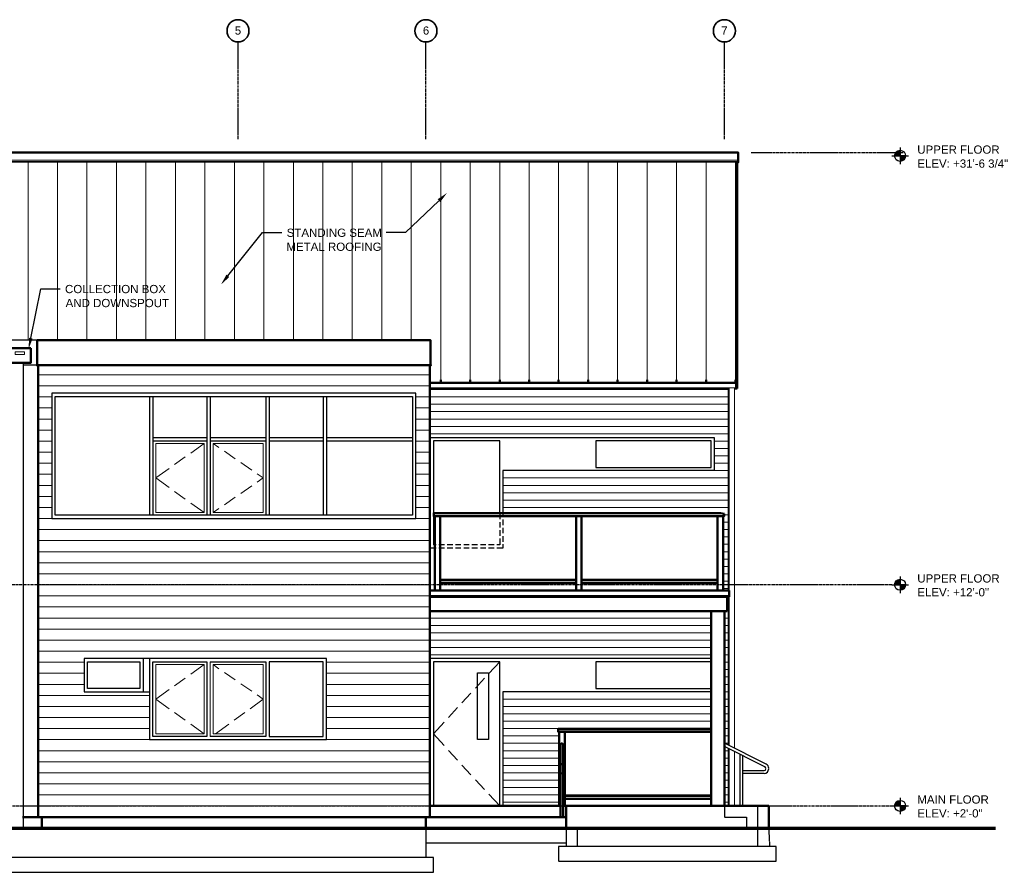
# Model space of a CAD drawing. Header units: inches. Extents: x 0 to 1138, y 0 to 463.
# Tile 2 of 2: x 604 to 1138, y 0 to 463. Entities that reach past the tile are written whole.
import ezdxf

# ---------------------------------------------------------------- set-up
doc = ezdxf.new("R2010")
doc.units = ezdxf.units.IN
doc.header["$MEASUREMENT"] = 0
doc.linetypes.add('CENTER', pattern=[2, 1.25, -0.25, 0.25, -0.25])
doc.linetypes.add('HIDDEN', pattern=[0.375, 0.25, -0.125])
for name, color, linetype in [('A-ELEV', 7, 'Continuous'), ('A-ELEV-GRADE', 7, 'Continuous'), ('A-ELEV-HIDDEN', 7, 'Continuous'), ('A-ELEV-PATT', 7, 'Continuous'), ('A-FOOTINGS', 7, 'HIDDEN'), ('A-GRID', 7, 'CENTER'), ('A-GRID-LABEL', 7, 'Continuous'), ('A-LEVEL', 7, 'CENTER'), ('A-LEVEL-LABEL', 7, 'Continuous'), ('A-TEXT', 7, 'Continuous'), ('A-WALL', 7, 'Continuous')]:
    doc.layers.add(name, color=color, linetype=linetype)
doc.styles.add('PDF Arial', font='arial.ttf')

msp = doc.modelspace()

# ---------------------------------------------------------------- hatches: boundary and pattern name
at = {"layer": 'A-LEVEL-LABEL'}
h = msp.add_hatch(color=256, dxfattribs=at)
h.dxf.hatch_style = 1
h.paths.add_polyline_path([(1081.52, 391.84, 0.418125), (1078.48, 388.84, 0.003334), (1078.48, 388.8), (1081.52, 388.8)])
h.paths.add_polyline_path([(1084.48, 388.8), (1081.52, 388.8), (1081.52, 385.84, 0.406424)])
h = msp.add_hatch(color=256, dxfattribs=at)
h.dxf.hatch_style = 1
h.paths.add_polyline_path([(1081.52, 159.04, 0.418125), (1078.48, 156.04, 0.003334), (1078.48, 156), (1081.52, 156)])
h.paths.add_polyline_path([(1084.48, 156), (1081.52, 156), (1081.52, 153.04, 0.406424)])
h = msp.add_hatch(color=256, dxfattribs=at)
h.dxf.hatch_style = 1
h.paths.add_polyline_path([(1081.52, 39.04, 0.418125), (1078.48, 36.04, 0.003334), (1078.48, 36), (1081.52, 36)])
h.paths.add_polyline_path([(1084.48, 36), (1081.52, 36), (1081.52, 33.04, 0.406424)])

# ---------------------------------------------------------------- linework, layer by layer
at = {"layer": 'A-ELEV', "lineweight": 25}
for points in [[(993.12, 385.36), (476.48, 385.36), (476.08, 385.68), (476.16, 386.56), (469.92, 390.56), (463.68, 386.56), (463.68, 385.68), (463.36, 385.36)], [(613.12, 288.72), (593.68, 288.72)], [(605.68, 24), (605.68, 276.48)], [(612.88, 275.2), (605.68, 275.2)], [(988.16, 262.48), (988.16, 152.96)], [(674.16, 258.24), (674.16, 193.76)], [(675.92, 258.24), (675.92, 193.76)], [(705.28, 258.24), (705.28, 193.76)], [(707.04, 258.24), (707.04, 193.76)], [(737.28, 258.24), (737.28, 193.76)], [(739.04, 258.24), (739.04, 193.76)], [(768.4, 258.24), (768.4, 193.76)], [(770.16, 258.24), (770.16, 193.76)], [(675.92, 236), (705.28, 236)], [(707.04, 236), (737.28, 236)], [(739.04, 236), (768.4, 236)], [(770.16, 236), (816.88, 236)], [(826.4, 176), (826.4, 236), (980.64, 236), (980.64, 218), (865.92, 218), (865.92, 194.96)], [(675.92, 234.24), (705.28, 234.24)], [(707.04, 234.24), (737.28, 234.24)], [(739.04, 234.24), (768.4, 234.24)], [(770.16, 234.24), (816.88, 234.24)], [(864.16, 194.96), (864.16, 234.24), (828.16, 234.24), (828.16, 177.76)], [(831.92, 153.04), (828.88, 153.04)], [(908.64, 153.04), (905.68, 153.04)], [(985.44, 153.04), (982.4, 153.04)], [(988.16, 149.44), (988.16, 68.96)], [(674.16, 116), (674.16, 72), (770.16, 72), (770.16, 116), (638.64, 116), (638.64, 98), (674.16, 98)], [(670.64, 116), (670.64, 98)], [(707.04, 114.24), (737.28, 114.24), (737.28, 73.76), (707.04, 73.76)], [(978.88, 116), (826.4, 116), (826.4, 36)], [(864.16, 36), (864.16, 114.24), (828.16, 114.24), (828.16, 36)], [(978.88, 114.24), (916.4, 114.24), (916.4, 99.76), (978.88, 99.76)], [(978.88, 98), (865.92, 98), (865.92, 36)], [(1008.8, 58.64), (986.16, 70)], [(1008.08, 57.28), (986.16, 68.32)], [(988.16, 67.28), (988.16, 36)], [(994.64, 36), (994.64, 64.08)], [(996.16, 36), (996.16, 63.28)], [(1007.68, 55.12), (996.16, 55.12)], [(1007.68, 53.6), (996.16, 53.6)], [(1008.64, 56.16), (1008.64, 56.4)], [(1010.16, 56.16), (1010.16, 56.4)]]:
    msp.add_lwpolyline(points, dxfattribs=at)
at = {"layer": 'A-ELEV', "lineweight": 50}
for points in [[(469.92, 390.56), (993.68, 390.56), (993.68, 385.36), (993.12, 385.36), (993.12, 262.48)], [(613.68, 275.2), (613.68, 30)], [(826.16, 275.2), (826.16, 30), (897.12, 30), (897.12, 69.2)], [(832.16, 265.68), (832.16, 267.2)], [(848.16, 265.68), (848.16, 267.2)], [(864.16, 265.68), (864.16, 267.2)], [(880.16, 265.68), (880.16, 267.2)], [(896.16, 265.68), (896.16, 267.2)], [(912.16, 265.68), (912.16, 267.2)], [(928.16, 265.68), (928.16, 267.2)], [(944.16, 265.68), (944.16, 267.2)], [(960.16, 265.68), (960.16, 267.2)], [(976.16, 265.68), (976.16, 267.2)], [(992.16, 265.68), (992.16, 267.2)], [(988.64, 149.44), (988.64, 152.96)], [(987.68, 141.76), (987.68, 149.44)], [(978.88, 141.76), (978.88, 36)], [(898.64, 69.2), (898.64, 30), (900.16, 30), (824.16, 30), (824.16, 24)], [(897.12, 36), (826.16, 36)], [(898.64, 36), (900.16, 36), (1010.16, 36), (1010.16, 24)], [(900.16, 36), (900.16, 24)], [(615.68, 30), (615.68, 24)]]:
    msp.add_lwpolyline(points, dxfattribs=at)
at = {"layer": 'A-ELEV', "lineweight": 13}
for points in [[(608.16, 385.6), (608.16, 288.72)], [(624.16, 385.6), (624.16, 288.72)], [(640.16, 385.6), (640.16, 288.72)], [(656.16, 385.6), (656.16, 288.72)], [(672.16, 385.6), (672.16, 288.72)], [(688.16, 385.6), (688.16, 288.72)], [(704.16, 385.6), (704.16, 288.72)], [(720.16, 385.6), (720.16, 288.72)], [(736.16, 385.6), (736.16, 288.72)], [(752.16, 385.6), (752.16, 288.72)], [(768.16, 385.6), (768.16, 288.72)], [(784.16, 385.6), (784.16, 288.72)], [(800.16, 385.6), (800.16, 288.72)], [(816.16, 385.6), (816.16, 288.72)], [(832.16, 385.6), (832.16, 265.44)], [(848.16, 385.6), (848.16, 265.44)], [(864.16, 385.6), (864.16, 265.44)], [(880.16, 385.6), (880.16, 265.44)], [(896.16, 385.6), (896.16, 265.44)], [(912.16, 385.6), (912.16, 265.44)], [(928.16, 385.6), (928.16, 265.44)], [(944.16, 385.6), (944.16, 265.44)], [(960.16, 385.6), (960.16, 265.44)], [(976.16, 385.6), (976.16, 265.44)], [(992.16, 385.6), (992.16, 265.68)]]:
    msp.add_lwpolyline(points, dxfattribs=at)
at = {"layer": 'A-ELEV', "lineweight": 50}
for points in [[(613.12, 288.72), (613.12, 275.52), (612.88, 275.2), (826.88, 275.2), (826.64, 275.52), (826.64, 288.72)], [(986.16, 36), (986.16, 141.76)]]:
    msp.add_lwpolyline(points, close=True, dxfattribs=at)
at = {"layer": 'A-ELEV', "lineweight": 25}
for points in [[(737.44, 192), (818.64, 192), (818.64, 260), (737.44, 260), (621.12, 260), (621.12, 192)], [(622.88, 193.76), (622.88, 258.24), (816.88, 258.24), (816.88, 193.76)], [(916.4, 234.24), (916.4, 219.76), (978.88, 219.76), (978.88, 234.24)], [(640.4, 99.76), (640.4, 114.24), (668.88, 114.24), (668.88, 99.76)], [(675.92, 73.76), (675.92, 114.24), (705.28, 114.24), (705.28, 73.76)], [(739.04, 73.76), (768.4, 73.76), (768.4, 114.24), (739.04, 114.24)], [(852.16, 72), (852.16, 108.24), (858.16, 108.24), (858.16, 72)]]:
    msp.add_lwpolyline(points, close=True, dxfattribs=at)
at = {"layer": 'A-ELEV', "lineweight": 50}
for centre, start, end in [((897.88, 69.24), 0.0081, 179.9997), ((897.88, 57.96), 0.0081, 179.9997), ((897.88, 54.44), 179.9991, 0.0009)]:
    msp.add_arc(centre, 0.76, start, end, dxfattribs=at)
at = {"layer": 'A-ELEV', "lineweight": 25}
for centre, radius, start, end in [((1007.64, 56.2), 1, 270.0014, 359.9986), ((1007.64, 56.2), 2.52, 270.0006, 359.9994), ((1007.64, 56.44), 1, 0.0034, 63.4442), ((1007.64, 56.44), 2.52, 0.0047, 63.4413)]:
    msp.add_arc(centre, radius, start, end, dxfattribs=at)
at = {"layer": 'A-ELEV-GRADE', "lineweight": 70}
msp.add_lwpolyline([(0, 24), (1133.28, 24)], dxfattribs=at)
at = {"layer": 'A-ELEV-HIDDEN', "lineweight": 25}
for points in [[(864.16, 194.96), (864.16, 191.6)], [(865.92, 194.96), (865.92, 192.96)], [(864.16, 190.08), (864.16, 187.12)], [(865.92, 191.44), (865.92, 188.48)], [(864.16, 185.6), (864.16, 182.56)], [(865.92, 186.96), (865.92, 184)], [(865.92, 182.48), (865.92, 179.44)], [(829.68, 177.76), (828.16, 177.76)], [(834.16, 177.76), (831.12, 177.76)], [(838.64, 177.76), (835.68, 177.76)], [(843.12, 177.76), (840.16, 177.76)], [(847.68, 177.76), (844.64, 177.76)], [(852.16, 177.76), (849.12, 177.76)], [(856.64, 177.76), (853.68, 177.76)], [(861.12, 177.76), (858.16, 177.76)], [(864.16, 181.12), (864.16, 177.76), (862.64, 177.76)], [(865.92, 178), (865.92, 176), (862.64, 176)], [(829.68, 176), (826.4, 176)], [(834.16, 176), (831.12, 176)], [(838.64, 176), (835.68, 176)], [(843.12, 176), (840.16, 176)], [(847.68, 176), (844.64, 176)], [(852.16, 176), (849.12, 176)], [(856.64, 176), (853.68, 176)], [(861.12, 176), (858.16, 176)]]:
    msp.add_lwpolyline(points, dxfattribs=at)
at = {"layer": 'A-ELEV-PATT', "lineweight": 0}
for points in [[(993.68, 385.68), (476.08, 385.68)], [(993.68, 386.56), (476.16, 386.56)], [(826.64, 275.52), (613.12, 275.52)], [(826.16, 270), (613.68, 270)], [(826.16, 264), (613.68, 264)], [(992.16, 265.44), (826.16, 265.44)], [(992.16, 262.96), (826.16, 262.96)], [(826.16, 262), (988.16, 262)], [(988.64, 262.96), (988.64, 68.72)], [(991.68, 262.96), (991.68, 67.2)], [(992.16, 265.68), (992.16, 262.48)], [(621.12, 258), (613.68, 258)], [(988.16, 258), (826.16, 258), (818.64, 258)], [(621.12, 252), (613.68, 252)], [(826.16, 252), (818.64, 252)], [(826.16, 254), (988.16, 254)], [(621.12, 246), (613.68, 246)], [(988.16, 246), (826.16, 246), (818.64, 246)], [(826.16, 250), (988.16, 250)], [(826.16, 242), (988.16, 242)], [(621.12, 240), (613.68, 240)], [(826.16, 240), (818.64, 240)], [(826.16, 238), (988.16, 238)], [(621.12, 234), (613.68, 234)], [(703.76, 232.72), (696.48, 227.52)], [(711.76, 230.48), (708.56, 232.72)], [(826.16, 234), (818.64, 234)], [(980.64, 234), (988.16, 234)], [(980.64, 230), (988.16, 230)], [(621.12, 228), (613.68, 228)], [(693.52, 225.44), (687.68, 221.28)], [(720.64, 224.4), (714.72, 228.48)], [(826.16, 228), (818.64, 228)], [(980.64, 226), (988.16, 226)], [(621.12, 222), (613.68, 222)], [(684.72, 219.2), (677.44, 214), (684.72, 208.8)], [(729.6, 218.24), (723.6, 222.32)], [(826.16, 222), (818.64, 222)], [(980.64, 222), (988.16, 222)], [(621.12, 216), (613.68, 216)], [(732.56, 211.76), (735.76, 214), (732.56, 216.24)], [(826.16, 216), (818.64, 216)], [(865.92, 214), (988.16, 214)], [(980.64, 218), (988.16, 218)], [(621.12, 210), (613.68, 210)], [(723.6, 205.6), (729.6, 209.68)], [(826.16, 210), (818.64, 210)], [(865.92, 210), (988.16, 210)], [(621.12, 204), (613.68, 204)], [(687.68, 206.72), (693.52, 202.48)], [(714.72, 199.52), (720.64, 203.6)], [(826.16, 204), (818.64, 204)], [(865.92, 206), (988.16, 206)], [(621.12, 198), (613.68, 198)], [(696.48, 200.4), (703.76, 195.2)], [(826.16, 198), (818.64, 198)], [(865.92, 202), (988.16, 202)], [(865.92, 198), (988.16, 198)], [(708.56, 195.2), (711.76, 197.44)], [(985.92, 194.48), (828.4, 194.48)], [(985.92, 194), (988.16, 194)], [(621.12, 192), (613.68, 192)], [(826.16, 192), (818.64, 192)], [(985.44, 190), (988.16, 190)], [(826.16, 186), (613.68, 186)], [(985.44, 186), (988.16, 186)], [(985.44, 182), (988.16, 182)], [(826.16, 180), (613.68, 180)], [(985.44, 178), (988.16, 178)], [(826.16, 174), (613.68, 174)], [(985.44, 174), (988.16, 174)], [(826.16, 168), (613.68, 168)], [(985.44, 170), (988.16, 170)], [(985.44, 166), (988.16, 166)], [(826.16, 162), (613.68, 162)], [(985.44, 162), (988.16, 162)], [(826.16, 156), (613.68, 156)], [(831.92, 158.16), (905.68, 158.16)], [(982.4, 158.16), (908.64, 158.16)], [(985.44, 158), (988.16, 158)], [(826.16, 150), (613.68, 150)], [(988.64, 152.72), (826.16, 152.72)], [(988.64, 150.24), (826.16, 150.24)], [(988.64, 149.68), (826.16, 149.68)], [(985.44, 154), (988.16, 154)], [(826.16, 144), (613.68, 144)], [(978.88, 138), (826.16, 138), (613.68, 138)], [(826.16, 134), (978.88, 134)], [(986.16, 138), (988.16, 138)], [(986.16, 134), (988.16, 134)], [(826.16, 132), (613.68, 132)], [(826.16, 130), (978.88, 130)], [(986.16, 130), (988.16, 130)], [(978.88, 126), (826.16, 126), (613.68, 126)], [(986.16, 126), (988.16, 126)], [(826.16, 120), (613.68, 120)], [(826.16, 122), (978.88, 122)], [(826.16, 118), (978.88, 118)], [(986.16, 122), (988.16, 122)], [(986.16, 118), (988.16, 118)], [(638.64, 114), (613.68, 114)], [(703.76, 112.72), (696.48, 107.52)], [(707.04, 114.24), (707.04, 73.76)], [(711.76, 110.48), (708.56, 112.72)], [(826.16, 114), (770.16, 114)], [(864.16, 114.24), (858.32, 107.92)], [(986.16, 114), (988.16, 114)], [(638.64, 108), (613.68, 108)], [(720.64, 104.4), (714.72, 108.48)], [(826.16, 108), (770.16, 108)], [(986.16, 110), (988.16, 110)], [(638.64, 102), (613.68, 102)], [(693.52, 105.44), (687.68, 101.28)], [(729.6, 98.24), (723.6, 102.32)], [(826.16, 102), (770.16, 102)], [(855.92, 105.28), (851.04, 99.92)], [(986.16, 106), (988.16, 106)], [(986.16, 102), (988.16, 102)], [(684.72, 99.2), (677.44, 94), (684.72, 88.8)], [(728.72, 88.8), (735.76, 94), (732.56, 96.24)], [(848.56, 97.28), (843.68, 92)], [(986.16, 98), (988.16, 98)], [(674.16, 96), (613.68, 96)], [(826.16, 96), (770.16, 96)], [(865.92, 94), (978.88, 94)], [(986.16, 94), (988.16, 94)], [(674.16, 90), (613.68, 90)], [(687.68, 86.72), (693.52, 82.48)], [(720, 82.48), (725.84, 86.72)], [(826.16, 90), (770.16, 90)], [(841.28, 89.36), (836.4, 84.08)], [(865.92, 90), (978.88, 90)], [(865.92, 86), (978.88, 86)], [(986.16, 90), (988.16, 90)], [(986.16, 86), (988.16, 86)], [(674.16, 84), (613.68, 84)], [(696.48, 80.4), (703.76, 75.2)], [(710, 75.2), (717.12, 80.32)], [(826.16, 84), (770.16, 84)], [(834, 81.44), (828.16, 75.12), (834, 68.8)], [(865.92, 82), (978.88, 82)], [(986.16, 82), (988.16, 82)], [(674.16, 78), (613.68, 78)], [(826.16, 78), (770.16, 78)], [(865.92, 78), (978.88, 78)], [(978.88, 77.36), (895.92, 77.36)], [(986.16, 78), (988.16, 78)], [(674.16, 72), (613.68, 72)], [(826.16, 72), (770.16, 72)], [(865.92, 74), (896.4, 74)], [(865.92, 70), (896.4, 70)], [(986.16, 74), (988.16, 74)], [(986.16, 70), (988.16, 70)], [(826.16, 66), (613.68, 66)], [(836.4, 66.16), (841.28, 60.8)], [(865.92, 66), (896.4, 66)], [(986.16, 66), (988.16, 66)], [(988.64, 67.04), (988.64, 36)], [(991.68, 65.52), (991.68, 36)], [(826.16, 60), (613.68, 60)], [(865.92, 62), (896.4, 62)], [(986.16, 62), (988.16, 62)], [(826.16, 54), (613.68, 54)], [(843.68, 58.16), (848.56, 52.88)], [(865.92, 58), (896.4, 58)], [(865.92, 54), (896.4, 54)], [(986.16, 58), (988.16, 58)], [(986.16, 54), (988.16, 54)], [(851.04, 50.24), (855.92, 44.96)], [(865.92, 50), (896.4, 50)], [(986.16, 50), (988.16, 50)], [(826.16, 48), (613.68, 48)], [(865.92, 46), (896.4, 46)], [(986.16, 46), (988.16, 46)], [(826.16, 42), (613.68, 42)], [(858.32, 42.32), (864.16, 36)], [(865.92, 42), (896.4, 42)], [(865.92, 38), (896.4, 38)], [(899.44, 41.12), (978.88, 41.12)], [(986.16, 42), (988.16, 42)], [(986.16, 38), (988.16, 38)], [(826.16, 36), (613.68, 36)]]:
    msp.add_lwpolyline(points, dxfattribs=at)
for points in [[(606.16, 282.48), (601.12, 282.48), (601.12, 281.04), (606.16, 281.04)], [(677.44, 195.2), (677.44, 232.72), (703.76, 232.72), (703.76, 195.2)], [(708.56, 195.2), (708.56, 232.72), (735.76, 232.72), (735.76, 195.2)], [(677.44, 75.2), (677.44, 112.72), (703.76, 112.72), (703.76, 75.2)], [(708.56, 75.2), (708.56, 112.72), (735.76, 112.72), (735.76, 75.2)]]:
    msp.add_lwpolyline(points, close=True, dxfattribs=at)
at = {"layer": 'A-FOOTINGS'}
for points in [[(986.16, 36), (986.16, 30), (998.16, 30), (998.16, 24)], [(1004.16, 36), (1004.16, 14)], [(824.16, 24), (824.16, 8)], [(900.16, 24), (900.16, 14)], [(906.16, 24), (906.16, 14)], [(1010.16, 24), (1010.64, 14)], [(824.16, 16), (900.16, 16)]]:
    msp.add_lwpolyline(points, dxfattribs=at)
for points in [[(896.16, 14), (896.16, 6), (1014.16, 6), (1014.16, 14)], [(344.16, 8), (344.16, 0), (828.16, 0), (828.16, 8)]]:
    msp.add_lwpolyline(points, close=True, dxfattribs=at)
at = {"layer": 'A-GRID'}
for p, q in [((722.16, 397.84), (722.16, 450.64)), ((824.16, 397.84), (824.16, 450.64)), ((986.16, 397.84), (986.16, 450.64))]:
    msp.add_line(p, q, dxfattribs=at)
at = {"layer": 'A-GRID-LABEL', "lineweight": 35}
for points in [[(722.12, 450.64, 0.414188), (728.08, 456.68, 0.414188), (722.12, 462.72, 0.414188), (716.16, 456.68, 0.414188)], [(824.12, 450.64, 0.414188), (830.08, 456.68, 0.414188), (824.12, 462.72, 0.414188), (818.16, 456.68, 0.414188)], [(986.12, 450.64, 0.414188), (992.08, 456.68, 0.414188), (986.12, 462.72, 0.414188), (980.16, 456.68, 0.414188)]]:
    msp.add_lwpolyline(points, format="xyb", close=True, dxfattribs=at)
at = {"layer": 'A-LEVEL'}
for p, q in [((1000.64, 390.56), (1083.12, 390.56)), ((1077.04, 156), (44.32, 156)), ((43.68, 36), (1077.04, 36))]:
    msp.add_line(p, q, dxfattribs=at)
at = {"layer": 'A-LEVEL-LABEL', "lineweight": 25}
for points in [[(1081.52, 393.28), (1081.52, 384.24)], [(1077.04, 388.8), (1086, 388.8)], [(1081.52, 388.8), (1081.52, 385.76)], [(1084.48, 388.8), (1081.52, 388.8), (1084.48, 388.8)], [(1081.52, 160.48), (1081.52, 151.52)], [(1077.04, 156), (1086, 156)], [(1081.52, 156), (1081.52, 153.04)], [(1084.48, 156), (1081.52, 156), (1084.48, 156)], [(1081.52, 40.48), (1081.52, 31.52)], [(1077.04, 36), (1086, 36)], [(1081.52, 36), (1081.52, 33.04)], [(1084.48, 36), (1081.52, 36), (1084.48, 36)]]:
    msp.add_lwpolyline(points, dxfattribs=at)
for centre in [(1081.48, 388.84), (1081.48, 156.04), (1081.48, 36.04)]:
    msp.add_circle(centre, 3, dxfattribs=at)
at = {"layer": 'A-TEXT', "lineweight": 25}
for points in [[(831.2, 364.48), (812.96, 347.2), (802.56, 347.2)], [(716.64, 323.68), (735.44, 347.2), (745.84, 347.2)], [(609.68, 289.92), (615.12, 316.64), (625.52, 316.64)]]:
    msp.add_lwpolyline(points, dxfattribs=at)
at = {"layer": 'A-TEXT', "transparency": 33554559}
for points in [[(830.48, 365.28), (835.52, 368.64), (831.92, 363.76)], [(717.36, 323.04), (712.88, 318.96), (715.84, 324.32)], [(610.64, 289.68), (608.48, 284), (608.72, 290.08)]]:
    msp.add_solid(points, dxfattribs=at)
at = {"layer": 'A-WALL', "lineweight": 50}
for points in [[(609.68, 284.48), (597.68, 284.48), (597.68, 276.48), (609.68, 276.48)], [(985.92, 194.48), (983.92, 194.96), (828.4, 194.96), (828.4, 193.2), (985.92, 193.2)]]:
    msp.add_lwpolyline(points, close=True, dxfattribs=at)
for points in [[(993.12, 265.68), (826.16, 265.68)], [(988.64, 262.48), (826.16, 262.48)], [(993.12, 262.48), (991.68, 262.48)], [(828.88, 153.04), (828.88, 193.2)], [(831.92, 153.04), (831.92, 193.2)], [(905.68, 153.04), (905.68, 193.2)], [(908.64, 153.04), (908.64, 193.2)], [(982.4, 153.04), (982.4, 193.2)], [(985.44, 153.04), (985.44, 193.2)], [(831.92, 158.72), (905.68, 158.72)], [(831.92, 156.96), (905.68, 156.96)], [(982.4, 158.72), (908.64, 158.72)], [(982.4, 156.96), (908.64, 156.96)], [(988.64, 152.96), (826.16, 152.96)], [(988.64, 149.44), (826.16, 149.44)], [(987.68, 141.76), (826.16, 141.76)], [(978.88, 77.84), (895.92, 77.84), (895.92, 76.16), (978.88, 76.16)], [(896.4, 36), (896.4, 76.16)], [(899.44, 36), (899.44, 76.16)], [(899.44, 41.6), (978.88, 41.6)], [(899.44, 39.84), (978.88, 39.84)], [(605.12, 30), (824.16, 30)]]:
    msp.add_lwpolyline(points, dxfattribs=at)

# ---------------------------------------------------------------- texts
at = {"layer": 'A-GRID-LABEL', "char_height": 4.41, "attachment_point": 7, "style": 'PDF Arial'}
for s, insert in [('5', (720.4, 454.57)), ('6', (822.48, 454.57)), ('7', (984.4, 454.64))]:
    msp.add_mtext(s, dxfattribs=dict(at, insert=insert))
at = {"layer": 'A-LEVEL-LABEL', "attachment_point": 7, "style": 'PDF Arial'}
for s, insert, char_height in [('UPPER FLOOR', (1090.8, 389.93), 4.4667), ('ELEV: +31\'-6 3/4"', (1090.8, 382.33), 4.4667), ('UPPER FLOOR', (1090.8, 157.21), 4.4667), ('ELEV: +12\'-0"', (1090.8, 149.69), 4.4667), ('MAIN FLOOR', (1090.8, 37.21), 4.467), ('ELEV: +2\'-0"', (1090.8, 29.69), 4.4667)]:
    msp.add_mtext(s, dxfattribs=dict(at, insert=insert, char_height=char_height))
at = {"layer": 'A-TEXT', "char_height": 4.4667, "attachment_point": 7, "style": 'PDF Arial'}
for s, insert in [('STANDING SEAM', (748.56, 344.81)), ('METAL ROOFING', (748.4, 337.21)), ('COLLECTION BOX', (628.24, 314.25)), ('AND DOWNSPOUT', (628.56, 306.65))]:
    msp.add_mtext(s, dxfattribs=dict(at, insert=insert))

doc.saveas('drawing.dxf')
